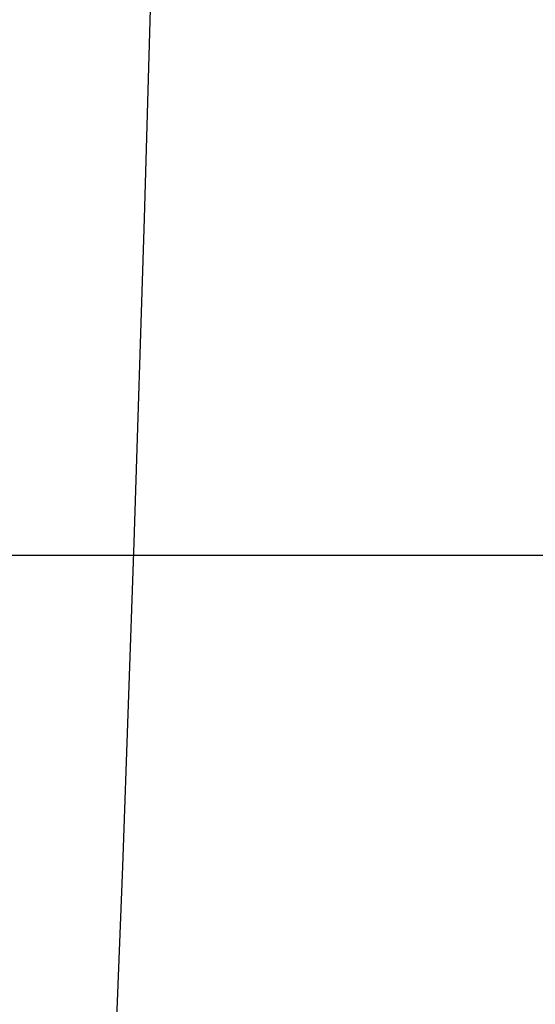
# Model space of a CAD drawing. Header units: inches. Extents: x 246 to 840, y 182 to 667.
# Tile 81 of 133: x 569.2036 to 569.2332, y 380.7545 to 380.8111. Entities that reach past the tile are written whole.
import ezdxf
from ezdxf.lldxf.tags import DXFTag

# ---------------------------------------------------------------- set-up
doc = ezdxf.new("R2010")
doc.units = ezdxf.units.IN
doc.header["$MEASUREMENT"] = 0
doc.layers.add('1', color=7, linetype='Continuous', true_color=0xffffff)
tags = doc.linetypes.add('CENTER', pattern=[2, 1.25, -0.25, 0.25, -0.25]).pattern_tags.tags
tags[10:11] = [DXFTag(74, 4), DXFTag(75, 0), DXFTag(340, '0'), DXFTag(46, 0.0), DXFTag(50, 0.0), DXFTag(44, 0.0), DXFTag(45, 0.0)]
tags[8:9] = [DXFTag(74, 4), DXFTag(75, 0), DXFTag(340, '0'), DXFTag(46, 0.0), DXFTag(50, 0.0), DXFTag(44, 0.0), DXFTag(45, 0.0)]
tags[6:7] = [DXFTag(74, 4), DXFTag(75, 0), DXFTag(340, '0'), DXFTag(46, 0.0), DXFTag(50, 0.0), DXFTag(44, 0.0), DXFTag(45, 0.0)]
tags[4:5] = [DXFTag(74, 4), DXFTag(75, 0), DXFTag(340, '0'), DXFTag(46, 0.0), DXFTag(50, 0.0), DXFTag(44, 0.0), DXFTag(45, 0.0)]

msp = doc.modelspace()

# ---------------------------------------------------------------- linework, layer by layer
at = {"layer": '1', "color": 23, "linetype": 'CENTER', "ltscale": 3.671429}
msp.add_line((550.837465, 380.780345), (576.537465, 380.780345), dxfattribs=at)
at = {"layer": '1', "color": 27, "extrusion": (0, 0, -1)}
msp.add_circle((-563.687465, 380.780345), 6.5, dxfattribs=at)
at = {"layer": '1', "color": 27}
msp.add_open_spline([(569.151177, 380.149592), (569.395046, 381.72845), (568.908623, 383.375063), (566.884611, 385.787692), (565.34761, 386.544295), (562.163158, 386.692536), (560.571339, 386.084019), (558.28132, 383.924701), (557.581931, 382.375722), (557.529649, 380.780345)], degree=3, knots=[0, 0, 0, 0, 0.25, 0.25, 0.5, 0.5, 0.75, 0.75, 1, 1, 1, 1], dxfattribs=at)

doc.saveas('drawing.dxf')
